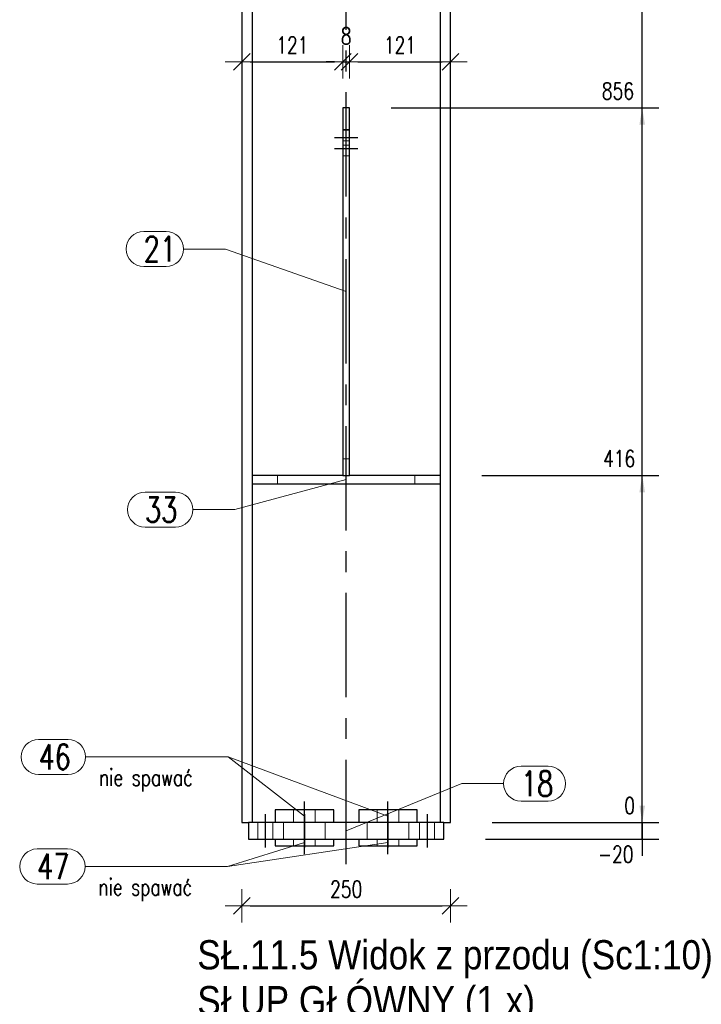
# Model space of a CAD drawing. Header units: millimetres. Extents: x 2097 to 3301, y 14853 to 15503.
# Tile 92 of 97: x 2949 to 3031, y 15195 to 15313. Entities that reach past the tile are written whole.
import ezdxf

# ---------------------------------------------------------------- set-up
doc = ezdxf.new("R2010")
doc.units = ezdxf.units.MM
doc.header["$LTSCALE"] = 10
doc.linetypes.add('HIDDEN', pattern=[0.375, 0.25, -0.125])
doc.linetypes.add('MITTE', pattern=[2, 1.25, -0.25, 0.25, -0.25])
doc.layers.get('Defpoints').update_dxf_attribs({"color": 1})
for name, color, linetype, lineweight in [('PS_DIM', 4, 'Continuous', 13), ('PS_Hidden', 2, 'HIDDEN', 9), ('PS_Pos', 1, 'Continuous', 15), ('PS_SOLID', 7, 'Continuous', 30)]:
    doc.layers.add(name, color=color, linetype=linetype, lineweight=lineweight)
doc.layers.add('PS_MID', color=5, linetype='MITTE')
doc.layers.add('PS_SHAPE', color=3, linetype='Continuous')
doc.styles.add('gil', font='txt', dxfattribs={"width": 0.9})
doc.styles.add('simplex', font='simplex.shx', dxfattribs={"width": 0.75})
doc.dimstyles.new('1_10_GŁ_DS1-LS10', dxfattribs={"dimtxt": 2, "dimasz": 2, "dimexe": 2, "dimexo": 5, "dimgap": 1, "dimtad": 1, "dimjust": 4, "dimdec": 0, "dimlfac": 10, "dimtxsty": 'simplex', "dimblk1": 'NONE', "dimsah": 1, "dimcen": 2, "dimclrd": 256, "dimclre": 256, "dimclrt": 3, "dimadec": 1, "dimazin": 0, "dimtfac": 1, "dimtdec": 0, "dimtmove": 2, "dimatfit": 3, "dimfxl": 1, "dimarcsym": 0})
doc.dimstyles.new('1_10_PRZ', dxfattribs={"dimtxt": 2, "dimasz": 1, "dimexe": 2, "dimexo": 5, "dimgap": 1, "dimtad": 1, "dimdec": 0, "dimlfac": 10, "dimtxsty": 'simplex', "dimblk": 'dimznak', "dimcen": 2, "dimse1": 1, "dimse2": 1, "dimclrt": 3, "dimadec": 1, "dimazin": 0, "dimtfac": 1, "dimtdec": 0, "dimtix": 1, "dimtmove": 2, "dimatfit": 3, "dimldrblk": 'dim-grot', "dimfxl": 1, "dimarcsym": 0})

# ---------------------------------------------------------------- blocks, each defined once
blk = doc.blocks.new('*D1051')
at = {"layer": 'Defpoints', "color": 0, "transparency": 16777216}
for p in [(3001.13, 15216.48), (3024.13, 15216.48), (3000.33, 15214.48)]:
    blk.add_point(p, dxfattribs=at)
at = {"layer": 'PS_DIM', "lineweight": -2, "transparency": 16777216}
for p, q in [((3024.13, 15218.48), (3024.13, 15220.48)), ((3006.13, 15216.48), (3026.13, 15216.48)), ((3024.13, 15214.48), (3024.13, 15216.48)), ((3005.33, 15214.48), (3026.13, 15214.48)), ((3024.13, 15214.48), (3024.13, 15212.48))]:
    blk.add_line(p, q, dxfattribs=at)
at = {"layer": 'PS_DIM', "transparency": 16777216}
blk.add_solid([(3023.79, 15218.48), (3024.46, 15218.48), (3024.13, 15216.48)], dxfattribs=at)
at = {"layer": 'PS_DIM', "color": 3, "transparency": 16777216, "insert": (3020.96, 15212.66), "char_height": 2, "attachment_point": 5, "rotation": 0.0573, "style": 'simplex'}
blk.add_mtext('-20', dxfattribs=at)
blk = doc.blocks.new('_None')
blk = doc.blocks.new('*D1052')
at = {"layer": 'Defpoints', "color": 0, "transparency": 16777216}
for p in [(3001.13, 15216.48), (3001.13, 15216.48), (3024.13, 15216.48)]:
    blk.add_point(p, dxfattribs=at)
at = {"layer": 'PS_DIM', "lineweight": -2, "transparency": 16777216}
for p, q in [((3024.13, 15218.48), (3024.13, 15220.48)), ((3006.13, 15216.48), (3026.13, 15216.48)), ((3006.13, 15216.48), (3026.13, 15216.48)), ((3024.13, 15216.48), (3024.13, 15214.48))]:
    blk.add_line(p, q, dxfattribs=at)
at = {"layer": 'PS_DIM', "transparency": 16777216}
blk.add_solid([(3023.79, 15218.48), (3024.46, 15218.48), (3024.13, 15216.48)], dxfattribs=at)
at = {"layer": 'PS_DIM', "color": 3, "transparency": 16777216, "insert": (3022.61, 15218.5), "char_height": 2, "attachment_point": 5, "rotation": 0.0573, "style": 'simplex'}
blk.add_mtext('0', dxfattribs=at)
blk = doc.blocks.new('*D1053')
at = {"layer": 'Defpoints', "color": 0, "transparency": 16777216}
for p in [(2999.88, 15258.06), (3024.13, 15258.06), (3001.13, 15216.48)]:
    blk.add_point(p, dxfattribs=at)
at = {"layer": 'PS_DIM', "lineweight": -2, "transparency": 16777216}
for p, q in [((3004.88, 15258.06), (3026.13, 15258.06)), ((3024.13, 15216.48), (3024.13, 15256.06)), ((3006.13, 15216.48), (3026.13, 15216.48))]:
    blk.add_line(p, q, dxfattribs=at)
at = {"layer": 'PS_DIM', "transparency": 16777216}
blk.add_solid([(3023.79, 15256.06), (3024.46, 15256.06), (3024.13, 15258.06)], dxfattribs=at)
at = {"layer": 'PS_DIM', "color": 3, "transparency": 16777216, "insert": (3021.36, 15260.08), "char_height": 2, "attachment_point": 5, "rotation": 0.0573, "style": 'simplex'}
blk.add_mtext('416', dxfattribs=at)
blk = doc.blocks.new('*D1054')
at = {"layer": 'Defpoints', "color": 0, "transparency": 16777216}
for p in [(2989.03, 15302.11), (3024.13, 15302.11), (3001.13, 15216.48)]:
    blk.add_point(p, dxfattribs=at)
at = {"layer": 'PS_DIM', "lineweight": -2, "transparency": 16777216}
for p, q in [((2994.03, 15302.11), (3026.13, 15302.11)), ((3024.13, 15216.48), (3024.13, 15300.11)), ((3006.13, 15216.48), (3026.13, 15216.48))]:
    blk.add_line(p, q, dxfattribs=at)
at = {"layer": 'PS_DIM', "transparency": 16777216}
blk.add_solid([(3023.79, 15300.11), (3024.46, 15300.11), (3024.13, 15302.11)], dxfattribs=at)
at = {"layer": 'PS_DIM', "color": 3, "transparency": 16777216, "insert": (3021.21, 15304.13), "char_height": 2, "attachment_point": 5, "rotation": 0.0573, "style": 'simplex'}
blk.add_mtext('856', dxfattribs=at)
blk = doc.blocks.new('*D1055')
at = {"layer": 'Defpoints', "color": 0, "transparency": 16777216}
for p in [(2999.88, 15353.11), (3024.13, 15353.11), (3001.13, 15216.48)]:
    blk.add_point(p, dxfattribs=at)
at = {"layer": 'PS_DIM', "lineweight": -2, "transparency": 16777216}
for p, q in [((3004.88, 15353.11), (3026.13, 15353.11)), ((3024.13, 15216.48), (3024.13, 15351.11)), ((3006.13, 15216.48), (3026.13, 15216.48))]:
    blk.add_line(p, q, dxfattribs=at)
at = {"layer": 'PS_DIM', "transparency": 16777216}
blk.add_solid([(3023.79, 15351.11), (3024.46, 15351.11), (3024.13, 15353.11)], dxfattribs=at)
at = {"layer": 'PS_DIM', "color": 3, "transparency": 16777216, "insert": (3020.46, 15355.13), "char_height": 2, "attachment_point": 5, "rotation": 0.0573, "style": 'simplex'}
blk.add_mtext('5645', dxfattribs=at)
blk = doc.blocks.new('*D1056')
at = {"layer": 'Defpoints', "color": 0, "transparency": 16777216}
for p in [(2989.03, 15364.11), (3024.13, 15364.11), (3001.13, 15216.48)]:
    blk.add_point(p, dxfattribs=at)
at = {"layer": 'PS_DIM', "lineweight": -2, "transparency": 16777216}
for p, q in [((2994.03, 15364.11), (3026.13, 15364.11)), ((3024.13, 15216.48), (3024.13, 15362.11)), ((3006.13, 15216.48), (3026.13, 15216.48))]:
    blk.add_line(p, q, dxfattribs=at)
at = {"layer": 'PS_DIM', "transparency": 16777216}
blk.add_solid([(3023.79, 15362.11), (3024.46, 15362.11), (3024.13, 15364.11)], dxfattribs=at)
at = {"layer": 'PS_DIM', "color": 3, "transparency": 16777216, "insert": (3020.46, 15366.13), "char_height": 2, "attachment_point": 5, "rotation": 0.0573, "style": 'simplex'}
blk.add_mtext('5755', dxfattribs=at)
blk = doc.blocks.new('*D1057')
at = {"layer": 'Defpoints', "color": 0, "transparency": 16777216}
for p in [(2999.81, 15373.31), (3024.13, 15373.31), (3001.13, 15216.48)]:
    blk.add_point(p, dxfattribs=at)
at = {"layer": 'PS_DIM', "lineweight": -2, "transparency": 16777216}
for p, q in [((3004.81, 15373.31), (3026.13, 15373.31)), ((3024.13, 15216.48), (3024.13, 15371.31)), ((3006.13, 15216.48), (3026.13, 15216.48))]:
    blk.add_line(p, q, dxfattribs=at)
at = {"layer": 'PS_DIM', "transparency": 16777216}
blk.add_solid([(3023.79, 15371.31), (3024.46, 15371.31), (3024.13, 15373.31)], dxfattribs=at)
at = {"layer": 'PS_DIM', "color": 3, "transparency": 16777216, "insert": (3020.46, 15375.33), "char_height": 2, "attachment_point": 5, "rotation": 0.0573, "style": 'simplex'}
blk.add_mtext('5847', dxfattribs=at)
blk = doc.blocks.new('*D1058')
at = {"layer": 'Defpoints', "color": 0, "transparency": 16777216}
for p in [(2999.81, 15403.68), (3024.13, 15403.68), (3001.13, 15216.48)]:
    blk.add_point(p, dxfattribs=at)
at = {"layer": 'PS_DIM', "lineweight": -2, "transparency": 16777216}
for p, q in [((3004.81, 15403.68), (3026.13, 15403.68)), ((3024.13, 15216.48), (3024.13, 15401.68)), ((3006.13, 15216.48), (3026.13, 15216.48))]:
    blk.add_line(p, q, dxfattribs=at)
at = {"layer": 'PS_DIM', "transparency": 16777216}
blk.add_solid([(3023.79, 15401.68), (3024.46, 15401.68), (3024.13, 15403.68)], dxfattribs=at)
at = {"layer": 'PS_DIM', "color": 3, "transparency": 16777216, "insert": (3020.93, 15405.7), "char_height": 2, "attachment_point": 5, "rotation": 0.0573, "style": 'simplex'}
blk.add_mtext('6151', dxfattribs=at)
blk = doc.blocks.new('*D1059')
at = {"layer": 'Defpoints', "color": 0, "transparency": 16777216}
for p in [(2999.81, 15422.68), (3024.13, 15422.68), (3001.13, 15216.48)]:
    blk.add_point(p, dxfattribs=at)
at = {"layer": 'PS_DIM', "lineweight": -2, "transparency": 16777216}
for p, q in [((3004.81, 15422.68), (3026.13, 15422.68)), ((3024.13, 15216.48), (3024.13, 15420.68)), ((3006.13, 15216.48), (3026.13, 15216.48))]:
    blk.add_line(p, q, dxfattribs=at)
at = {"layer": 'PS_DIM', "transparency": 16777216}
blk.add_solid([(3023.79, 15420.68), (3024.46, 15420.68), (3024.13, 15422.68)], dxfattribs=at)
at = {"layer": 'PS_DIM', "color": 3, "transparency": 16777216, "insert": (3020.78, 15424.7), "char_height": 2, "attachment_point": 5, "rotation": 0.0573, "style": 'simplex'}
blk.add_mtext('6341', dxfattribs=at)
blk = doc.blocks.new('*D1060')
at = {"layer": 'Defpoints', "color": 0, "transparency": 16777216}
for p in [(2989.03, 15445.61), (3024.13, 15445.61), (3001.13, 15216.48)]:
    blk.add_point(p, dxfattribs=at)
at = {"layer": 'PS_DIM', "lineweight": -2, "transparency": 16777216}
for p, q in [((2994.03, 15445.61), (3026.13, 15445.61)), ((3024.13, 15216.48), (3024.13, 15443.61)), ((3006.13, 15216.48), (3026.13, 15216.48))]:
    blk.add_line(p, q, dxfattribs=at)
at = {"layer": 'PS_DIM', "transparency": 16777216}
blk.add_solid([(3023.79, 15443.61), (3024.46, 15443.61), (3024.13, 15445.61)], dxfattribs=at)
at = {"layer": 'PS_DIM', "color": 3, "transparency": 16777216, "insert": (3020.46, 15443.59), "char_height": 2, "attachment_point": 5, "rotation": 0.0573, "style": 'simplex'}
blk.add_mtext('6570', dxfattribs=at)
blk = doc.blocks.new('*D1061')
at = {"layer": 'Defpoints', "color": 0, "transparency": 16777216}
for p in [(2999.81, 15447.93), (3024.13, 15447.93), (3001.13, 15216.48)]:
    blk.add_point(p, dxfattribs=at)
at = {"layer": 'PS_DIM', "lineweight": -2, "transparency": 16777216}
for p, q in [((3004.81, 15447.93), (3026.13, 15447.93)), ((3024.13, 15216.48), (3024.13, 15445.93)), ((3006.13, 15216.48), (3026.13, 15216.48))]:
    blk.add_line(p, q, dxfattribs=at)
at = {"layer": 'PS_DIM', "transparency": 16777216}
blk.add_solid([(3023.79, 15445.93), (3024.46, 15445.93), (3024.13, 15447.93)], dxfattribs=at)
at = {"layer": 'PS_DIM', "color": 3, "transparency": 16777216, "insert": (3020.46, 15449.95), "char_height": 2, "attachment_point": 5, "rotation": 0.0573, "style": 'simplex'}
blk.add_mtext('6593', dxfattribs=at)
blk = doc.blocks.new('*D1062')
at = {"layer": 'Defpoints', "color": 0, "transparency": 16777216}
for p in [(2976.13, 15458.61), (3024.13, 15458.61), (3001.13, 15216.48)]:
    blk.add_point(p, dxfattribs=at)
at = {"layer": 'PS_DIM', "lineweight": -2, "transparency": 16777216}
for p, q in [((2981.13, 15458.61), (3026.13, 15458.61)), ((3024.13, 15216.48), (3024.13, 15456.61)), ((3006.13, 15216.48), (3026.13, 15216.48))]:
    blk.add_line(p, q, dxfattribs=at)
at = {"layer": 'PS_DIM', "transparency": 16777216}
blk.add_solid([(3023.79, 15456.61), (3024.46, 15456.61), (3024.13, 15458.61)], dxfattribs=at)
at = {"layer": 'PS_DIM', "color": 3, "transparency": 16777216, "insert": (3020.46, 15460.63), "char_height": 2, "attachment_point": 5, "rotation": 0.0573, "style": 'simplex'}
blk.add_mtext('6700', dxfattribs=at)
blk = doc.blocks.new('dimznak')
at = {"color": 0}
for points in [[(0, 2), (0, -2)], [(-2, 0), (2, 0)]]:
    blk.add_lwpolyline(points, dxfattribs=at)
at = {"color": 2}
blk.add_lwpolyline([(1, 1), (-1, -1)], dxfattribs=at)
blk = doc.blocks.new('*D1068')
at = {"layer": 'Defpoints', "color": 0, "transparency": 16777216}
for p in [(2988.23, 15307.64), (2976.13, 15302.23), (2988.23, 15302.11)]:
    blk.add_point(p, dxfattribs=at)
at = {"layer": 'PS_DIM', "color": 0, "lineweight": -2, "transparency": 16777216}
blk.add_line((2977.13, 15307.64), (2987.23, 15307.64), dxfattribs=at)
at = {"layer": 'PS_DIM', "color": 0, "lineweight": -2, "transparency": 16777216, "rotation": 180}
blk.add_blockref('dimznak', (2976.13, 15307.64), dxfattribs=at)
at = {"layer": 'PS_DIM', "color": 0, "lineweight": -2, "transparency": 16777216}
blk.add_blockref('dimznak', (2988.23, 15307.64), dxfattribs=at)
at = {"layer": 'PS_DIM', "color": 3, "transparency": 16777216, "insert": (2982.18, 15309.64), "char_height": 2, "attachment_point": 5, "style": 'simplex'}
blk.add_mtext('121', dxfattribs=at)
blk = doc.blocks.new('dim-grot')
blk.add_hatch(color=256).paths.add_polyline_path([(0, 0), (-2, 0.5), (-2, -0.5)])
blk.add_lwpolyline([(0, 0), (-2, 0.5), (-2, -0.5), (0, 0)])
blk = doc.blocks.new('*D1069')
at = {"layer": 'Defpoints', "color": 0, "transparency": 16777216}
for p in [(2989.03, 15307.64), (2988.23, 15302.11), (2989.03, 15302.11)]:
    blk.add_point(p, dxfattribs=at)
at = {"layer": 'PS_DIM', "color": 0, "lineweight": -2, "transparency": 16777216}
for p, q in [((2987.23, 15307.64), (2986.23, 15307.64)), ((2988.23, 15307.64), (2989.03, 15307.64)), ((2990.03, 15307.64), (2991.03, 15307.64))]:
    blk.add_line(p, q, dxfattribs=at)
blk.add_blockref('dimznak', (2988.23, 15307.64), dxfattribs=at)
at = {"layer": 'PS_DIM', "color": 0, "lineweight": -2, "transparency": 16777216, "rotation": 180}
blk.add_blockref('dimznak', (2989.03, 15307.64), dxfattribs=at)
at = {"layer": 'PS_DIM', "color": 3, "transparency": 16777216, "insert": (2988.63, 15310.73), "char_height": 2, "attachment_point": 5, "style": 'simplex'}
blk.add_mtext('8', dxfattribs=at)
blk = doc.blocks.new('*D1070')
at = {"layer": 'Defpoints', "color": 0, "transparency": 16777216}
for p in [(3001.13, 15307.64), (2989.03, 15302.11), (3001.13, 15301.1)]:
    blk.add_point(p, dxfattribs=at)
at = {"layer": 'PS_DIM', "color": 0, "lineweight": -2, "transparency": 16777216}
blk.add_line((2990.03, 15307.64), (3000.13, 15307.64), dxfattribs=at)
at = {"layer": 'PS_DIM', "color": 0, "lineweight": -2, "transparency": 16777216, "rotation": 180}
blk.add_blockref('dimznak', (2989.03, 15307.64), dxfattribs=at)
at = {"layer": 'PS_DIM', "color": 0, "lineweight": -2, "transparency": 16777216}
blk.add_blockref('dimznak', (3001.13, 15307.64), dxfattribs=at)
at = {"layer": 'PS_DIM', "color": 3, "transparency": 16777216, "insert": (2995.08, 15309.64), "char_height": 2, "attachment_point": 5, "style": 'simplex'}
blk.add_mtext('121', dxfattribs=at)
blk = doc.blocks.new('*D1088')
at = {"layer": 'Defpoints', "color": 0, "transparency": 16777216}
for p in [(2976.13, 15216.48), (3001.13, 15216.48), (3001.13, 15206.48)]:
    blk.add_point(p, dxfattribs=at)
at = {"layer": 'PS_DIM', "color": 0, "lineweight": -2, "transparency": 16777216}
blk.add_line((2977.13, 15206.48), (3000.13, 15206.48), dxfattribs=at)
at = {"layer": 'PS_DIM', "color": 0, "lineweight": -2, "transparency": 16777216, "rotation": 180}
blk.add_blockref('dimznak', (2976.13, 15206.48), dxfattribs=at)
at = {"layer": 'PS_DIM', "color": 0, "lineweight": -2, "transparency": 16777216}
blk.add_blockref('dimznak', (3001.13, 15206.48), dxfattribs=at)
at = {"layer": 'PS_DIM', "color": 3, "transparency": 16777216, "insert": (2988.63, 15208.48), "char_height": 2, "attachment_point": 5, "style": 'simplex'}
blk.add_mtext('250', dxfattribs=at)
blk = doc.blocks.new('*X1453')
at = {"layer": 'PS_Hidden', "color": 2, "linetype": 'HIDDEN'}
for p, q in [((2999.88, 15216.48), (2999.88, 15326.11)), ((2989.03, 15299.46), (2988.23, 15299.46)), ((2989.03, 15298.15), (2988.23, 15298.15)), ((2988.23, 15297.66), (2989.03, 15297.66)), ((2988.23, 15296.35), (2989.03, 15296.35)), ((2989.03, 15260.06), (2988.23, 15260.06)), ((2980.38, 15258.06), (2980.38, 15257.06)), ((2996.88, 15258.06), (2996.88, 15257.06)), ((2982.33, 15217.98), (2982.33, 15216.48)), ((2984.93, 15216.48), (2984.93, 15217.98)), ((2990.13, 15217.98), (2990.13, 15216.48)), ((2992.33, 15217.98), (2992.33, 15216.48)), ((2994.93, 15216.48), (2994.93, 15217.98)), ((2978.03, 15216.48), (2978.03, 15214.48)), ((2979.83, 15214.48), (2979.83, 15216.48)), ((2981.13, 15216.48), (2981.13, 15214.48)), ((2981.13, 15216.48), (2981.13, 15214.48)), ((2986.13, 15214.48), (2986.13, 15216.48)), ((2986.13, 15214.48), (2986.13, 15216.48)), ((2991.13, 15216.48), (2991.13, 15214.48)), ((2996.13, 15214.48), (2996.13, 15216.48)), ((2997.43, 15216.48), (2997.43, 15214.48)), ((2999.23, 15214.48), (2999.23, 15216.48)), ((2982.33, 15214.48), (2982.33, 15213.68)), ((2984.93, 15213.68), (2984.93, 15214.48)), ((2990.13, 15214.48), (2990.13, 15213.68)), ((2990.13, 15214.48), (2990.13, 15213.68)), ((2990.13, 15213.68), (2992.33, 15213.68)), ((2992.33, 15213.68), (2992.33, 15214.48)), ((2992.5, 15213.68), (2992.33, 15213.68)), ((2992.98, 15213.68), (2992.5, 15213.68)), ((2993.63, 15213.68), (2992.98, 15213.68)), ((2994.93, 15213.68), (2994.93, 15214.48))]:
    blk.add_line(p, q, dxfattribs=at)
at = {"layer": 'PS_MID', "color": 5, "linetype": 'MITTE'}
for p, q in [((2988.63, 15211.48), (2988.63, 15326.11)), ((2987.23, 15298.56), (2990.03, 15298.56)), ((2987.23, 15297.25), (2990.03, 15297.25)), ((2983.63, 15215.48), (2983.63, 15218.98)), ((2983.63, 15215.48), (2983.63, 15218.98)), ((2993.63, 15215.48), (2993.63, 15218.98)), ((2993.63, 15215.48), (2993.63, 15218.98)), ((2978.93, 15217.48), (2978.93, 15213.48)), ((2978.93, 15217.48), (2978.93, 15213.48)), ((2983.63, 15217.48), (2983.63, 15213.48)), ((2983.63, 15217.48), (2983.63, 15213.48)), ((2993.63, 15217.48), (2993.63, 15213.48)), ((2993.63, 15217.48), (2993.63, 15213.48)), ((2998.33, 15217.48), (2998.33, 15213.48)), ((2998.33, 15217.48), (2998.33, 15213.48)), ((2983.63, 15212.68), (2983.63, 15215.48)), ((2983.63, 15212.68), (2983.63, 15215.48)), ((2993.63, 15212.68), (2993.63, 15215.48)), ((2993.63, 15212.68), (2993.63, 15215.48))]:
    blk.add_line(p, q, dxfattribs=at)
at = {"layer": 'PS_SOLID', "color": 7, "linetype": 'Continuous'}
for p, q in [((2976.13, 15326.11), (2976.13, 15216.48)), ((2977.38, 15216.48), (2977.38, 15326.11)), ((2999.88, 15326.11), (2999.88, 15216.48)), ((3001.13, 15216.48), (3001.13, 15326.11)), ((2989.03, 15302.11), (2988.23, 15302.11)), ((2988.23, 15302.11), (2988.23, 15301.67)), ((2989.03, 15299.49), (2989.03, 15302.11)), ((2988.23, 15301.67), (2988.23, 15300.36)), ((2988.23, 15300.36), (2988.23, 15299.49)), ((2988.23, 15299.49), (2988.23, 15258.06)), ((2989.03, 15299.49), (2988.23, 15299.49)), ((2989.03, 15298.56), (2989.03, 15299.49)), ((2989.03, 15297.25), (2989.03, 15298.56)), ((2989.03, 15258.06), (2989.03, 15297.25)), ((2988.23, 15258.06), (2977.38, 15258.06)), ((2988.23, 15258.06), (2989.03, 15258.06)), ((2999.88, 15258.06), (2989.03, 15258.06)), ((2977.38, 15257.06), (2999.88, 15257.06)), ((2987.13, 15217.98), (2980.13, 15217.98)), ((2980.13, 15217.98), (2980.13, 15216.48)), ((2987.13, 15216.48), (2987.13, 15217.98)), ((2997.13, 15217.98), (2990.13, 15217.98)), ((2990.13, 15217.98), (2990.13, 15216.48)), ((2997.13, 15216.48), (2997.13, 15217.98)), ((2976.13, 15216.48), (2976.93, 15216.48)), ((3000.33, 15216.48), (2976.93, 15216.48)), ((2976.93, 15216.48), (2976.93, 15214.48)), ((3000.33, 15216.48), (3001.13, 15216.48)), ((3000.33, 15214.48), (3000.33, 15216.48)), ((2976.93, 15214.48), (2978.93, 15214.48)), ((2978.93, 15214.48), (2983.63, 15214.48)), ((2980.13, 15214.48), (2980.13, 15213.68)), ((2980.13, 15213.68), (2983.63, 15213.68)), ((2983.63, 15214.48), (2993.63, 15214.48)), ((2983.63, 15213.68), (2987.13, 15213.68)), ((2987.13, 15213.68), (2987.13, 15214.48)), ((2990.13, 15214.48), (2990.13, 15213.68)), ((2990.13, 15213.68), (2993.63, 15213.68)), ((2993.63, 15214.48), (2998.33, 15214.48)), ((2993.63, 15213.68), (2997.13, 15213.68)), ((2997.13, 15213.68), (2997.13, 15214.48)), ((2998.33, 15214.48), (3000.33, 15214.48))]:
    blk.add_line(p, q, dxfattribs=at)
blk = doc.blocks.new('*X1476')
at = {"color": 1}
for p, q in [((2951.75, 15226.43), (2955.29, 15226.43)), ((2957.39, 15224.33), (2974.47, 15224.33)), ((2993.63, 15217.23), (2974.47, 15224.33)), ((2951.75, 15222.23), (2955.29, 15222.23))]:
    blk.add_line(p, q, dxfattribs=at)
for centre, start, end in [((2951.75, 15224.33), 90, 270), ((2955.29, 15224.33), 270, 90)]:
    blk.add_arc(centre, 2.1, start, end, dxfattribs=at)
at = {"color": 2, "style": 'simplex', "width": 0.75}
blk.add_text('46', height=3, dxfattribs=at).set_placement((2951.75, 15222.83))
at = {"color": 3, "style": 'simplex', "width": 0.75}
blk.add_text('nie spawać', height=2, dxfattribs=at).set_placement((2958.99, 15220.87))
blk = doc.blocks.new('*X1477')
at = {"color": 1}
for p, q in [((2951.75, 15226.43), (2955.29, 15226.43)), ((2957.39, 15224.33), (2974.47, 15224.33)), ((2993.63, 15217.23), (2974.47, 15224.33)), ((2951.75, 15222.23), (2955.29, 15222.23))]:
    blk.add_line(p, q, dxfattribs=at)
for centre, start, end in [((2951.75, 15224.33), 90, 270), ((2955.29, 15224.33), 270, 90)]:
    blk.add_arc(centre, 2.1, start, end, dxfattribs=at)
at = {"color": 2, "style": 'simplex', "width": 0.75}
blk.add_text('46', height=3, dxfattribs=at).set_placement((2951.75, 15222.83))
at = {"color": 3, "style": 'simplex', "width": 0.75}
blk.add_text('nie spawać', height=2, dxfattribs=at).set_placement((2958.99, 15220.87))
blk = doc.blocks.new('*X1478')
at = {"color": 1}
for p, q in [((2951.75, 15226.43), (2955.29, 15226.43)), ((2957.39, 15224.33), (2974.47, 15224.33)), ((2983.63, 15217.23), (2974.47, 15224.33)), ((2951.75, 15222.23), (2955.29, 15222.23))]:
    blk.add_line(p, q, dxfattribs=at)
for centre, start, end in [((2951.75, 15224.33), 90, 270), ((2955.29, 15224.33), 270, 90)]:
    blk.add_arc(centre, 2.1, start, end, dxfattribs=at)
at = {"color": 2, "style": 'simplex', "width": 0.75}
blk.add_text('46', height=3, dxfattribs=at).set_placement((2951.75, 15222.83))
at = {"color": 3, "style": 'simplex', "width": 0.75}
blk.add_text('nie spawać', height=2, dxfattribs=at).set_placement((2958.99, 15220.87))
blk = doc.blocks.new('*X1479')
at = {"color": 1}
for p, q in [((2951.75, 15226.43), (2955.29, 15226.43)), ((2957.39, 15224.33), (2974.47, 15224.33)), ((2983.63, 15217.23), (2974.47, 15224.33)), ((2951.75, 15222.23), (2955.29, 15222.23))]:
    blk.add_line(p, q, dxfattribs=at)
for centre, start, end in [((2951.75, 15224.33), 90, 270), ((2955.29, 15224.33), 270, 90)]:
    blk.add_arc(centre, 2.1, start, end, dxfattribs=at)
at = {"color": 2, "style": 'simplex', "width": 0.75}
blk.add_text('46', height=3, dxfattribs=at).set_placement((2951.75, 15222.83))
at = {"color": 3, "style": 'simplex', "width": 0.75}
blk.add_text('nie spawać', height=2, dxfattribs=at).set_placement((2958.99, 15220.87))
blk = doc.blocks.new('*X1480')
at = {"color": 1}
for p, q in [((3009.61, 15223.23), (3012.83, 15223.23)), ((2988.63, 15215.48), (3002.51, 15221.13)), ((3002.51, 15221.13), (3007.51, 15221.13)), ((3009.61, 15219.03), (3012.83, 15219.03))]:
    blk.add_line(p, q, dxfattribs=at)
for centre, start, end in [((3009.61, 15221.13), 90, 270), ((3012.83, 15221.13), 270, 90)]:
    blk.add_arc(centre, 2.1, start, end, dxfattribs=at)
at = {"color": 2, "style": 'simplex', "width": 0.75}
blk.add_text('18', height=3, dxfattribs=at).set_placement((3009.61, 15219.63))
blk = doc.blocks.new('*X1481')
at = {"color": 1}
for p, q in [((2988.63, 15257.56), (2975.26, 15253.97)), ((2964.52, 15256.07), (2968.16, 15256.07)), ((2970.26, 15253.97), (2975.26, 15253.97)), ((2964.52, 15251.87), (2968.16, 15251.87))]:
    blk.add_line(p, q, dxfattribs=at)
for centre, start, end in [((2964.52, 15253.97), 90, 270), ((2968.16, 15253.97), 270, 90)]:
    blk.add_arc(centre, 2.1, start, end, dxfattribs=at)
at = {"color": 2, "style": 'simplex', "width": 0.75}
blk.add_text('33', height=3, dxfattribs=at).set_placement((2964.52, 15252.47))
blk = doc.blocks.new('*X1482')
at = {"color": 1}
for p, q in [((2993.63, 15214.08), (2974.41, 15211.2)), ((2951.58, 15213.3), (2955.22, 15213.3)), ((2957.32, 15211.2), (2974.41, 15211.2)), ((2951.58, 15209.1), (2955.22, 15209.1))]:
    blk.add_line(p, q, dxfattribs=at)
for centre, start, end in [((2951.58, 15211.2), 90, 270), ((2955.22, 15211.2), 270, 90)]:
    blk.add_arc(centre, 2.1, start, end, dxfattribs=at)
at = {"color": 2, "style": 'simplex', "width": 0.75}
blk.add_text('47', height=3, dxfattribs=at).set_placement((2951.58, 15209.7))
at = {"color": 3, "style": 'simplex', "width": 0.75}
blk.add_text('nie spawać', height=2, dxfattribs=at).set_placement((2958.92, 15207.73))
blk = doc.blocks.new('*X1483')
at = {"color": 1}
for p, q in [((2993.63, 15214.08), (2974.41, 15211.2)), ((2951.58, 15213.3), (2955.22, 15213.3)), ((2957.32, 15211.2), (2974.41, 15211.2)), ((2951.58, 15209.1), (2955.22, 15209.1))]:
    blk.add_line(p, q, dxfattribs=at)
for centre, start, end in [((2951.58, 15211.2), 90, 270), ((2955.22, 15211.2), 270, 90)]:
    blk.add_arc(centre, 2.1, start, end, dxfattribs=at)
at = {"color": 2, "style": 'simplex', "width": 0.75}
blk.add_text('47', height=3, dxfattribs=at).set_placement((2951.58, 15209.7))
at = {"color": 3, "style": 'simplex', "width": 0.75}
blk.add_text('nie spawać', height=2, dxfattribs=at).set_placement((2958.92, 15207.73))
blk = doc.blocks.new('*X1484')
at = {"color": 1}
for p, q in [((2983.63, 15214.08), (2974.41, 15211.2)), ((2951.58, 15213.3), (2955.22, 15213.3)), ((2957.32, 15211.2), (2974.41, 15211.2)), ((2951.58, 15209.1), (2955.22, 15209.1))]:
    blk.add_line(p, q, dxfattribs=at)
for centre, start, end in [((2951.58, 15211.2), 90, 270), ((2955.22, 15211.2), 270, 90)]:
    blk.add_arc(centre, 2.1, start, end, dxfattribs=at)
at = {"color": 2, "style": 'simplex', "width": 0.75}
blk.add_text('47', height=3, dxfattribs=at).set_placement((2951.58, 15209.7))
at = {"color": 3, "style": 'simplex', "width": 0.75}
blk.add_text('nie spawać', height=2, dxfattribs=at).set_placement((2958.92, 15207.73))
blk = doc.blocks.new('*X1485')
at = {"color": 1}
for p, q in [((2983.63, 15214.08), (2974.41, 15211.2)), ((2951.58, 15213.3), (2955.22, 15213.3)), ((2957.32, 15211.2), (2974.41, 15211.2)), ((2951.58, 15209.1), (2955.22, 15209.1))]:
    blk.add_line(p, q, dxfattribs=at)
for centre, start, end in [((2951.58, 15211.2), 90, 270), ((2955.22, 15211.2), 270, 90)]:
    blk.add_arc(centre, 2.1, start, end, dxfattribs=at)
at = {"color": 2, "style": 'simplex', "width": 0.75}
blk.add_text('47', height=3, dxfattribs=at).set_placement((2951.58, 15209.7))
at = {"color": 3, "style": 'simplex', "width": 0.75}
blk.add_text('nie spawać', height=2, dxfattribs=at).set_placement((2958.92, 15207.73))
blk = doc.blocks.new('*X1492')
at = {"color": 1}
for p, q in [((2964.36, 15287.3), (2967.04, 15287.3)), ((2969.14, 15285.2), (2974.14, 15285.2)), ((2988.63, 15280.09), (2974.14, 15285.2)), ((2964.36, 15283.1), (2967.04, 15283.1))]:
    blk.add_line(p, q, dxfattribs=at)
for centre, start, end in [((2964.36, 15285.2), 90, 270), ((2967.04, 15285.2), 270, 90)]:
    blk.add_arc(centre, 2.1, start, end, dxfattribs=at)
at = {"color": 2, "style": 'simplex', "width": 0.75}
blk.add_text('21', height=3, dxfattribs=at).set_placement((2964.36, 15283.7))
blk = doc.blocks.new('*X1493')
at = {"color": 3, "style": 'gil', "width": 0.9}
for s, p in [('SŁ.11.5 Widok z przodu (Sc1:10)', (2970.78, 15198.87)), ('SŁUP GŁÓWNY (1 x)', (2970.78, 15193.37))]:
    blk.add_text(s, height=3.5, dxfattribs=at).set_placement(p)

msp = doc.modelspace()

# ---------------------------------------------------------------- block references
msp.add_blockref('*X1493', (0, 0))
at = {"layer": 'PS_Pos'}
for name in ['*X1492', '*X1481', '*X1476', '*X1477', '*X1478', '*X1479', '*X1480', '*X1482', '*X1483', '*X1484', '*X1485']:
    msp.add_blockref(name, (0, 0), dxfattribs=at)
at = {"layer": 'PS_SHAPE', "color": 3}
msp.add_blockref('*X1453', (0, 0), dxfattribs=at)

# ---------------------------------------------------------------- dimensions: what is measured, and where the dimension line sits
at = {"layer": 'PS_DIM'}
for base, p1, p2, text, picture, middle in [((3024.13, 15458.61), (3001.13, 15216.48), (2976.13, 15458.61), '6700', '*D1062', (3020.46, 15460.63)), ((3024.13, 15447.93), (3001.13, 15216.48), (2999.81, 15447.93), '6593', '*D1061', (3020.46, 15449.95)), ((3024.13, 15445.61), (3001.13, 15216.48), (2989.03, 15445.61), '6570', '*D1060', (3020.46, 15443.59)), ((3024.13, 15422.68), (3001.13, 15216.48), (2999.81, 15422.68), '6341', '*D1059', (3020.78, 15424.7)), ((3024.13, 15403.68), (3001.13, 15216.48), (2999.81, 15403.68), '6151', '*D1058', (3020.93, 15405.7)), ((3024.13, 15373.31), (3001.13, 15216.48), (2999.81, 15373.31), '5847', '*D1057', (3020.46, 15375.33)), ((3024.13, 15364.11), (3001.13, 15216.48), (2989.03, 15364.11), '5755', '*D1056', (3020.46, 15366.13)), ((3024.13, 15353.11), (3001.13, 15216.48), (2999.88, 15353.11), '5645', '*D1055', (3020.46, 15355.13)), ((3024.13, 15216.48), (3000.33, 15214.48), (3001.13, 15216.48), '-20', '*D1051', (3020.96, 15212.66))]:
    dim = msp.add_linear_dim(base=base, p1=p1, p2=p2, angle=90, text=text, dimstyle='1_10_GŁ_DS1-LS10', dxfattribs=at)
    dim.commit()
    dim.dimension.update_dxf_attribs({"geometry": picture, "text_midpoint": middle, "dimtype": 160, "text_rotation": 0.0573})
dim = msp.add_linear_dim(base=(2989.03, 15307.64), p1=(2988.23, 15302.11), p2=(2989.03, 15302.11), dimstyle='1_10_PRZ', dxfattribs=at)
dim.commit()
dim.dimension.update_dxf_attribs({"geometry": '*D1069', "text_midpoint": (2988.63, 15310.73), "dimtype": 160})
for base, p1, p2, picture, middle in [((2988.23, 15307.64), (2976.13, 15302.23), (2988.23, 15302.11), '*D1068', (2982.18, 15309.64)), ((3001.13, 15307.64), (2989.03, 15302.11), (3001.13, 15301.1), '*D1070', (2995.08, 15309.64)), ((3001.13, 15206.48), (2976.13, 15216.48), (3001.13, 15216.48), '*D1088', (2988.63, 15208.48))]:
    dim = msp.add_linear_dim(base=base, p1=p1, p2=p2, dimstyle='1_10_PRZ', dxfattribs=at)
    dim.commit()
    dim.dimension.update_dxf_attribs({"geometry": picture, "text_midpoint": middle})
for base, p1, p2, picture, middle, turn in [((3024.13, 15302.11), (3001.13, 15216.48), (2989.03, 15302.11), '*D1054', (3021.21, 15304.13), 0.0573), ((3024.13, 15258.06), (3001.13, 15216.48), (2999.88, 15258.06), '*D1053', (3021.36, 15260.08), 0.0573), ((3024.12552664, 15216.48100448), (3001.12552664, 15216.48100448), (3001.12552664, 15216.48100448), '*D1052', (3022.60552664, 15218.50100448), 0.05729578)]:
    dim = msp.add_linear_dim(base=base, p1=p1, p2=p2, angle=90, dimstyle='1_10_GŁ_DS1-LS10', dxfattribs=at)
    dim.commit()
    dim.dimension.update_dxf_attribs({"geometry": picture, "text_midpoint": middle, "dimtype": 160, "text_rotation": turn})

doc.saveas('drawing.dxf')
